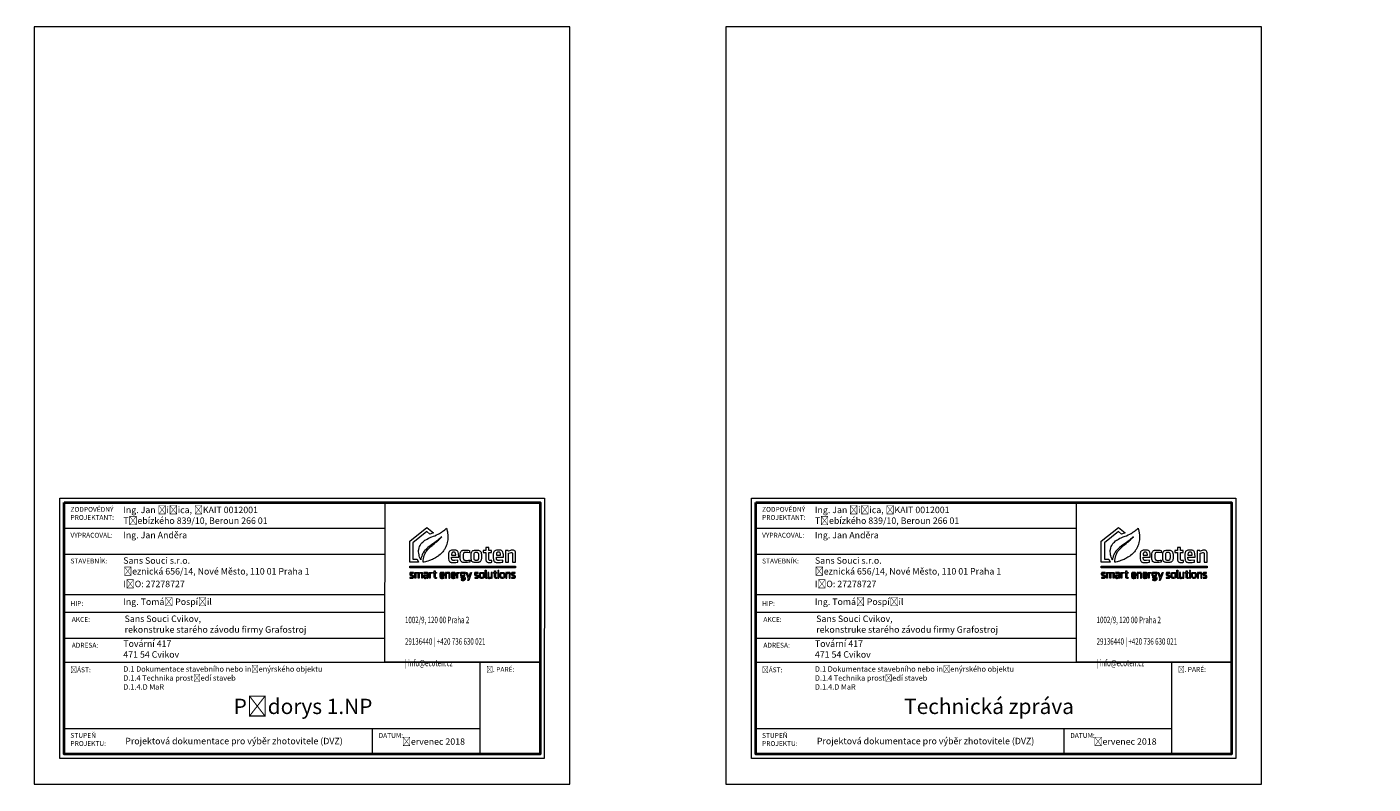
# Model space of a CAD drawing. Header units: millimetres. Extents: x 3562 to 283713, y 3930 to 33630.
# Tile 2 of 4: x 30394 to 83186, y 3930 to 33630. Entities that reach past the tile are written whole.
import ezdxf

# ---------------------------------------------------------------- set-up
doc = ezdxf.new("R2010")
doc.units = ezdxf.units.MM
doc.layers.add('AA_FORMÁTY NETISK', color=40, linetype='Continuous', plot=False)
for name, color, linetype, lineweight in [('AA_ROZPISKY', 7, 'Continuous', 15), ('AA_STUPEŇ DVZ', 4, 'Continuous', 15), ('AA_VÝKRES - NOVÝ STAV', 2, 'Continuous', 15)]:
    doc.layers.add(name, color=color, linetype=linetype, lineweight=lineweight)
doc.styles.get("Standard").update_dxf_attribs({"font": 'arial.ttf'})

# ---------------------------------------------------------------- blocks, each defined once
blk = doc.blocks.new('ecoten_logo_obrys')
at = {"lineweight": 5}
for points in [[(750, 1940), (899, 1620), (0, 1620), (0, 3760), (1740, 5160), (2420, 4610), (2057, 4478), (1740, 4740), (320, 3600), (320, 1940), (750, 1940)], [(3740, 5090), (3760, 5040), (3780, 4980), (3790, 4930), (3810, 4860), (3820, 4800), (3830, 4750), (3840, 4700), (3850, 4650), (3860, 4600), (3860, 4560), (3870, 4480), (3870, 4440), (3880, 4360), (3880, 4230), (3880, 4100), (3880, 4050), (3871, 3920), (3849, 3780), (3819, 3640), (3769, 3440), (3750, 3380), (3709, 3280), (3669, 3190), (3630, 3110), (3600, 3050), (3530, 2930), (3480, 2850), (3440, 2790), (3370, 2700), (3291, 2609), (3210, 2520), (3089, 2411), (2969, 2311), (2890, 2250), (2820, 2200), (2710, 2131), (2610, 2071), (2480, 1999), (2420, 1970), (2320, 1921), (2200, 1870), (2100, 1830), (2000, 1789), (1850, 1740), (1720, 1701), (1600, 1671), (1480, 1641), (1390, 1620), (1360, 1620), (1360, 1670), (1370, 1810), (1400, 2000), (1430, 2130), (1481, 2320), (1531, 2450), (1580, 2560), (1630, 2640), (1680, 2720), (1730, 2780), (1819, 2890), (1891, 2969), (1981, 3059), (2151, 3219), (2271, 3319), (2350, 3390), (2521, 3519), (2641, 3619), (2749, 3711), (2840, 3790), (2920, 3870), (3000, 3939), (3121, 4059), (3270, 4220), (3170, 4130), (3081, 4049), (2970, 3960), (2840, 3850), (2720, 3760), (2560, 3640), (2450, 3560), (2331, 3479), (2160, 3360), (2070, 3290), (1990, 3229), (1850, 3120), (1740, 3020), (1660, 2940), (1550, 2830), (1479, 2740), (1420, 2650), (1360, 2560), (1310, 2470), (1270, 2370), (1221, 2250), (1191, 2150), (1150, 2000), (1130, 1910), (1120, 1870), (1100, 1930), (1070, 2000), (1009, 2160), (979, 2270), (950, 2370), (920, 2540), (910, 2690), (910, 2830), (929, 2940), (959, 3080), (1010, 3220), (1059, 3330), (1131, 3450), (1180, 3520), (1241, 3590), (1331, 3679), (1461, 3789), (1549, 3861), (1640, 3920), (1761, 3989), (1900, 4060), (2030, 4121), (2140, 4170), (2240, 4210), (2410, 4269), (2550, 4320), (2730, 4400), (2890, 4481), (3030, 4559), (3130, 4619), (3220, 4671), (3290, 4720), (3380, 4780), (3440, 4830), (3560, 4920), (3650, 5000), (3740, 5090)], [(4260, 2140), (4980, 2140), (4980, 2240), (4971, 2420), (4961, 2530), (4931, 2650), (4891, 2720), (4850, 2770), (4770, 2820), (4700, 2840), (4640, 2850), (4580, 2860), (4510, 2860), (4340, 2860), (4260, 2851), (4190, 2830), (4110, 2800), (4060, 2760), (4020, 2720), (4000, 2680), (3980, 2630), (3961, 2540), (3950, 2470), (3950, 2420), (3950, 2340), (3950, 2120), (3950, 2030), (3960, 1970), (3979, 1850), (3990, 1810), (4010, 1770), (4040, 1720), (4070, 1690), (4120, 1650), (4170, 1630), (4230, 1610), (4300, 1600), (4560, 1600), (4680, 1611), (4820, 1631), (4910, 1640), (4910, 1840), (4590, 1812), (4440, 1809), (4390, 1820), (4360, 1830), (4330, 1850), (4310, 1870), (4300, 1890), (4290, 1910), (4280, 1940), (4260, 2020), (4260, 2140)], [(6090, 2820), (6090, 2600), (5910, 2619), (5780, 2630), (5590, 2630), (5540, 2620), (5500, 2590), (5480, 2560), (5460, 2480), (5450, 2410), (5450, 2040), (5460, 1980), (5480, 1930), (5500, 1890), (5530, 1860), (5570, 1840), (5610, 1830), (5670, 1820), (5850, 1820), (5970, 1830), (6100, 1839), (6100, 1650), (6010, 1629), (5880, 1611), (5760, 1600), (5490, 1600), (5410, 1610), (5350, 1630), (5290, 1660), (5260, 1680), (5220, 1720), (5190, 1770), (5160, 1840), (5139, 1930), (5130, 2070), (5130, 2100), (5130, 2410), (5140, 2480), (5160, 2610), (5180, 2660), (5200, 2700), (5230, 2750), (5260, 2780), (5310, 2810), (5360, 2830), (5400, 2840), (5460, 2850), (5550, 2861), (5660, 2861), (5810, 2850), (5950, 2840), (6040, 2829), (6090, 2820)], [(6240, 2060), (6240, 2410), (6250, 2520), (6270, 2610), (6290, 2660), (6310, 2700), (6340, 2740), (6380, 2780), (6430, 2810), (6500, 2830), (6600, 2849), (6940, 2849), (7010, 2840), (7070, 2820), (7120, 2800), (7150, 2780), (7200, 2730), (7230, 2690), (7250, 2650), (7270, 2580), (7280, 2530), (7290, 2480), (7301, 2320), (7301, 2140), (7291, 1990), (7280, 1900), (7260, 1830), (7240, 1780), (7210, 1730), (7180, 1700), (7150, 1670), (7090, 1640), (7030, 1620), (6980, 1610), (6910, 1600), (6630, 1600), (6550, 1610), (6480, 1630), (6430, 1650), (6390, 1670), (6330, 1720), (6300, 1780), (6280, 1830), (6270, 1870), (6260, 1910), (6250, 1980), (6240, 2060)], [(8810, 2140), (9530, 2140), (9530, 2240), (9521, 2420), (9511, 2530), (9481, 2650), (9441, 2720), (9400, 2770), (9320, 2820), (9250, 2840), (9190, 2850), (9130, 2860), (9060, 2860), (8890, 2860), (8810, 2851), (8740, 2830), (8660, 2800), (8610, 2760), (8570, 2720), (8550, 2680), (8530, 2630), (8511, 2540), (8500, 2470), (8500, 2420), (8500, 2340), (8500, 2120), (8500, 2030), (8510, 1970), (8529, 1850), (8540, 1810), (8560, 1770), (8590, 1720), (8620, 1690), (8670, 1650), (8720, 1630), (8780, 1610), (8850, 1600), (9110, 1600), (9230, 1611), (9370, 1631), (9460, 1640), (9460, 1840), (9140, 1812), (8990, 1809), (8940, 1820), (8910, 1830), (8880, 1850), (8860, 1870), (8850, 1890), (8840, 1910), (8830, 1940), (8810, 2020), (8810, 2140)], [(9740, 1620), (10060, 1620), (10060, 2540), (10210, 2589), (10320, 2610), (10370, 2610), (10410, 2600), (10430, 2580), (10440, 2560), (10440, 2550), (10440, 1620), (10764, 1620), (10764, 2590), (10740, 2680), (10710, 2740), (10660, 2790), (10610, 2820), (10560, 2840), (10520, 2850), (10320, 2850), (10240, 2830), (10160, 2800), (10040, 2750), (10030, 2770), (10020, 2800), (10010, 2830), (9740, 2830), (9740, 1620)], [(4260, 2350), (4680, 2350), (4680, 2400), (4670, 2480), (4660, 2550), (4640, 2590), (4610, 2620), (4590, 2630), (4570, 2640), (4540, 2650), (4400, 2650), (4370, 2640), (4330, 2620), (4310, 2600), (4290, 2580), (4280, 2550), (4270, 2510), (4260, 2440), (4260, 2350)], [(6710, 2660), (6820, 2660), (6860, 2650), (6910, 2630), (6940, 2600), (6960, 2560), (6970, 2520), (6980, 2470), (6990, 2360), (6990, 2090), (6981, 1990), (6970, 1940), (6950, 1880), (6930, 1850), (6900, 1830), (6860, 1810), (6820, 1800), (6720, 1800), (6680, 1810), (6640, 1830), (6610, 1850), (6590, 1870), (6570, 1910), (6560, 2000), (6551, 2130), (6551, 2330), (6560, 2460), (6570, 2530), (6580, 2570), (6600, 2600), (6620, 2620), (6650, 2640), (6670, 2650), (6710, 2660)], [(8810, 2350), (9230, 2350), (9230, 2400), (9220, 2480), (9210, 2550), (9190, 2590), (9160, 2620), (9140, 2630), (9120, 2640), (9090, 2650), (8950, 2650), (8920, 2640), (8880, 2620), (8860, 2600), (8840, 2580), (8830, 2550), (8820, 2510), (8810, 2440), (8810, 2350)], [(0, 1220), (10764, 1220), (10764, 1070), (0, 1070), (0, 1220)], [(30, 0), (290, 0), (320, 10), (340, 20), (360, 30), (390, 60), (400, 80), (410, 100), (410, 110), (410, 200), (400, 230), (380, 260), (360, 280), (330, 300), (270, 330), (220, 350), (170, 370), (140, 390), (120, 400), (100, 430), (100, 480), (110, 500), (140, 520), (240, 520), (350, 510), (380, 510), (380, 590), (280, 601), (140, 601), (90, 590), (70, 580), (50, 570), (40, 560), (20, 540), (10, 520), (0, 490), (0, 410), (10, 380), (20, 360), (40, 330), (70, 310), (100, 290), (150, 270), (220, 240), (260, 220), (290, 200), (300, 190), (310, 170), (310, 120), (300, 100), (280, 90), (250, 80), (110, 80), (30, 90), (30, 0)], [(520, 0), (520, 590), (600, 590), (610, 550), (660, 570), (720, 590), (800, 600), (850, 600), (900, 590), (930, 570), (940, 560), (1020, 580), (1070, 590), (1140, 600), (1200, 600), (1250, 590), (1280, 570), (1300, 540), (1310, 510), (1310, 0), (1220, 0), (1220, 470), (1210, 490), (1180, 510), (1120, 510), (1020, 491), (970, 480), (960, 470), (960, 0), (870, 0), (870, 480), (860, 500), (840, 510), (770, 510), (620, 470), (620, 0), (520, 0)], [(1450, 580), (1470, 500), (1610, 520), (1700, 520), (1730, 510), (1750, 500), (1760, 480), (1770, 460), (1770, 330), (1560, 330), (1530, 330), (1500, 320), (1480, 310), (1450, 290), (1430, 260), (1420, 230), (1420, 120), (1430, 80), (1440, 60), (1460, 30), (1480, 10), (1510, 0), (1540, -10), (1600, -10), (1650, 0), (1690, 10), (1760, 39), (1770, 40), (1780, 0), (1860, 0), (1860, 500), (1850, 530), (1840, 560), (1810, 580), (1790, 590), (1750, 600), (1580, 600), (1450, 580)], [(1770, 260), (1770, 130), (1620, 81), (1570, 80), (1540, 90), (1520, 120), (1510, 150), (1510, 210), (1540, 240), (1580, 260), (1770, 270), (1770, 260)], [(1990, 0), (1990, 590), (2080, 590), (2080, 550), (2130, 570), (2200, 590), (2260, 600), (2280, 600), (2280, 520), (2230, 510), (2160, 490), (2090, 470), (2080, 460), (2080, 0), (1990, 0)], [(2350, 510), (2350, 590), (2490, 590), (2490, 740), (2590, 740), (2590, 590), (2720, 590), (2720, 510), (2590, 510), (2590, 140), (2600, 100), (2620, 80), (2640, 70), (2740, 70), (2740, 0), (2680, -10), (2630, -10), (2580, 0), (2550, 10), (2510, 50), (2490, 120), (2490, 510), (2350, 510)], [(3160, 260), (3530, 260), (3530, 420), (3509, 510), (3490, 540), (3460, 570), (3390, 600), (3210, 600), (3170, 590), (3130, 570), (3100, 540), (3080, 490), (3070, 440), (3070, 160), (3090, 80), (3110, 40), (3150, 10), (3180, 0), (3240, -10), (3330, -10), (3500, 10), (3500, 80), (3400, 69), (3280, 69), (3220, 80), (3190, 100), (3170, 140), (3160, 180), (3160, 260)], [(3160, 340), (3160, 410), (3170, 460), (3190, 500), (3230, 520), (3270, 530), (3340, 530), (3390, 510), (3410, 490), (3430, 450), (3440, 420), (3440, 340), (3160, 340)], [(3640, 590), (3640, 0), (3740, 0), (3740, 470), (3840, 501), (3890, 510), (3960, 510), (3980, 500), (3990, 470), (3990, 0), (4090, 0), (4090, 500), (4070, 550), (4040, 580), (3990, 600), (3920, 600), (3850, 590), (3780, 570), (3730, 550), (3720, 590), (3640, 590)], [(4300, 260), (4670, 260), (4670, 420), (4649, 510), (4630, 540), (4600, 570), (4530, 600), (4350, 600), (4310, 590), (4270, 570), (4240, 540), (4220, 490), (4210, 440), (4210, 160), (4230, 80), (4250, 40), (4290, 10), (4320, 0), (4380, -10), (4470, -10), (4640, 10), (4640, 80), (4540, 69), (4420, 69), (4360, 80), (4330, 100), (4310, 140), (4300, 180), (4300, 260)], [(4300, 340), (4300, 410), (4310, 460), (4330, 500), (4370, 520), (4410, 530), (4480, 530), (4530, 510), (4550, 490), (4570, 450), (4580, 420), (4580, 340), (4300, 340)], [(4780, 0), (4780, 590), (4870, 590), (4870, 550), (4920, 570), (4990, 590), (5050, 600), (5070, 600), (5070, 520), (5020, 510), (4950, 490), (4880, 470), (4870, 460), (4870, 0), (4780, 0)], [(5670, 600), (5320, 600), (5260, 590), (5210, 570), (5180, 540), (5160, 510), (5150, 470), (5150, 330), (5170, 280), (5190, 260), (5210, 240), (5190, 220), (5190, 130), (5210, 90), (5240, 60), (5280, 50), (5490, 50), (5540, 30), (5570, -10), (5570, -30), (5570, -70), (5560, -90), (5540, -110), (5500, -130), (5330, -130), (5220, -121), (5220, -210), (5350, -219), (5500, -219), (5570, -200), (5620, -170), (5650, -130), (5670, -80), (5670, 20), (5650, 70), (5620, 100), (5570, 120), (5530, 130), (5320, 130), (5290, 140), (5280, 160), (5280, 200), (5300, 210), (5510, 210), (5570, 240), (5590, 260), (5610, 290), (5620, 340), (5620, 480), (5610, 520), (5680, 530), (5680, 600), (5670, 600)], [(5320, 520), (5470, 520), (5500, 510), (5520, 490), (5530, 460), (5530, 370), (5520, 330), (5490, 300), (5450, 290), (5320, 290), (5290, 300), (5270, 310), (5250, 330), (5240, 370), (5240, 460), (5260, 490), (5280, 510), (5320, 520)], [(5750, 590), (5860, 590), (6016, 109), (6172, 589), (6280, 589), (5998, -230), (5910, -230), (5980, 0), (5950, 0), (5750, 590)], [(6610, 0), (6870, 0), (6900, 10), (6920, 20), (6940, 30), (6970, 60), (6980, 80), (6990, 100), (6990, 110), (6990, 200), (6980, 230), (6960, 260), (6940, 280), (6910, 300), (6850, 330), (6800, 350), (6750, 370), (6720, 390), (6700, 400), (6680, 430), (6680, 480), (6690, 500), (6720, 520), (6820, 520), (6930, 510), (6960, 510), (6960, 590), (6860, 601), (6720, 601), (6670, 590), (6650, 580), (6630, 570), (6620, 560), (6600, 540), (6590, 520), (6580, 490), (6580, 410), (6590, 380), (6600, 360), (6620, 330), (6650, 310), (6680, 290), (6730, 270), (6800, 240), (6840, 220), (6870, 200), (6880, 190), (6890, 170), (6890, 120), (6880, 100), (6860, 90), (6830, 80), (6690, 80), (6610, 90), (6610, 0)], [(7090, 170), (7090, 420), (7110, 500), (7130, 540), (7160, 570), (7200, 590), (7260, 600), (7400, 600), (7450, 590), (7500, 570), (7530, 540), (7550, 500), (7560, 440), (7569, 370), (7569, 200), (7560, 130), (7540, 80), (7530, 60), (7490, 20), (7450, 0), (7370, -10), (7280, -10), (7210, 0), (7170, 20), (7140, 40), (7110, 90), (7090, 170)], [(7190, 200), (7190, 390), (7200, 450), (7210, 490), (7230, 510), (7280, 530), (7380, 530), (7420, 510), (7450, 480), (7460, 440), (7470, 380), (7470, 210), (7470, 170), (7450, 110), (7420, 90), (7380, 70), (7270, 70), (7240, 80), (7220, 100), (7200, 130), (7190, 200)], [(7850, -10), (7770, -10), (7730, 10), (7700, 50), (7690, 80), (7680, 130), (7680, 810), (7790, 810), (7790, 100), (7800, 70), (7820, 60), (7850, 60), (7850, -10)], [(8387, 1), (8387, 591), (8287, 591), (8287, 121), (8187, 90), (8137, 81), (8067, 81), (8047, 91), (8037, 121), (8037, 591), (7937, 591), (7937, 91), (7957, 41), (7987, 11), (8037, -9), (8107, -9), (8177, 1), (8247, 21), (8297, 41), (8307, 1), (8387, 1)], [(8480, 510), (8480, 590), (8620, 590), (8620, 740), (8720, 740), (8720, 590), (8850, 590), (8850, 510), (8720, 510), (8720, 140), (8730, 100), (8750, 80), (8770, 70), (8870, 70), (8870, 0), (8810, -10), (8760, -10), (8710, 0), (8680, 10), (8640, 50), (8620, 120), (8620, 510), (8480, 510)], [(8960, 710), (8980, 680), (9050, 680), (9070, 710), (9070, 770), (9050, 790), (8980, 790), (8960, 770), (8960, 710)], [(8970, 590), (8970, 0), (9060, 0), (9060, 590), (8970, 590)], [(9175, 170), (9175, 420), (9195, 500), (9215, 540), (9245, 570), (9285, 590), (9345, 600), (9485, 600), (9535, 590), (9585, 570), (9615, 540), (9635, 500), (9645, 440), (9654, 370), (9654, 200), (9645, 130), (9625, 80), (9615, 60), (9575, 20), (9535, 0), (9455, -10), (9365, -10), (9295, 0), (9255, 20), (9225, 40), (9195, 90), (9175, 170)], [(9275, 200), (9275, 390), (9285, 450), (9295, 490), (9315, 510), (9365, 530), (9465, 530), (9505, 510), (9535, 480), (9545, 440), (9555, 380), (9555, 210), (9555, 170), (9535, 110), (9505, 90), (9465, 70), (9355, 70), (9325, 80), (9305, 100), (9285, 130), (9275, 200)], [(9770, 590), (9770, 0), (9870, 0), (9870, 470), (9970, 501), (10020, 510), (10090, 510), (10110, 500), (10120, 470), (10120, 0), (10220, 0), (10220, 500), (10200, 550), (10170, 580), (10120, 600), (10050, 600), (9980, 590), (9910, 570), (9860, 550), (9850, 590), (9770, 590)], [(10360, 0), (10620, 0), (10650, 10), (10670, 20), (10690, 30), (10720, 60), (10730, 80), (10740, 100), (10740, 110), (10740, 200), (10730, 230), (10710, 260), (10690, 280), (10660, 300), (10600, 330), (10550, 350), (10500, 370), (10470, 390), (10450, 400), (10430, 430), (10430, 480), (10440, 500), (10470, 520), (10570, 520), (10680, 510), (10710, 510), (10710, 590), (10610, 601), (10470, 601), (10420, 590), (10400, 580), (10380, 570), (10370, 560), (10350, 540), (10340, 520), (10330, 490), (10330, 410), (10340, 380), (10350, 360), (10370, 330), (10400, 310), (10430, 290), (10480, 270), (10550, 240), (10590, 220), (10620, 200), (10630, 190), (10640, 170), (10640, 120), (10630, 100), (10610, 90), (10580, 80), (10440, 80), (10360, 90), (10360, 0)]]:
    blk.add_lwpolyline(points, dxfattribs=at)
blk.add_lwpolyline([(8270, 1800), (8170, 1800), (8120, 1810), (8090, 1830), (8070, 1850), (8050, 1900), (8050, 2620), (8320, 2620), (8320, 2830), (8050, 2830), (8050, 3130), (7730, 3130), (7730, 2830), (7460, 2830), (7460, 2620), (7730, 2620), (7730, 1960), (7740, 1880), (7750, 1830), (7770, 1770), (7790, 1730), (7840, 1680), (7880, 1650), (7920, 1630), (7980, 1610), (8050, 1600), (8230, 1600), (8300, 1610), (8350, 1620), (8350, 1810)], close=True, dxfattribs=at)

msp = doc.modelspace()

# ---------------------------------------------------------------- linework, layer by layer
at = {"layer": 'AA_FORMÁTY NETISK', "color": 7, "lineweight": 5}
for points in [[(30684, 3930), (51684, 3930), (51684, 33630), (30684, 33630)], [(57807, 3930), (78807, 3930), (78807, 33630), (57807, 33630)]]:
    msp.add_lwpolyline(points, close=True, dxfattribs=at)
at = {"layer": 'AA_ROZPISKY', "color": 7, "lineweight": 20}
for p, q in [((31854, 13968), (44436, 13967)), ((58977, 13968), (71559, 13967)), ((31854, 12955), (44436, 12953)), ((31854, 12955), (44436, 12953)), ((58977, 12954), (71559, 12953)), ((58977, 12954), (71559, 12953)), ((31854, 11371), (44436, 11370)), ((58977, 11371), (71559, 11370)), ((31906, 10670), (44436, 10669)), ((59029, 10670), (71559, 10669)), ((31906, 9657), (44436, 9656)), ((59029, 9657), (71559, 9656)), ((31854, 8711), (50516, 8709)), ((58977, 8711), (77639, 8709)), ((31853, 6115), (48161, 6113)), ((43939, 6113), (43939, 5100)), ((58976, 6114), (75284, 6113)), ((71062, 6113), (71062, 5100))]:
    msp.add_line(p, q, dxfattribs=at)
at = {"layer": 'AA_ROZPISKY', "color": 7}
for p, q in [((48161, 8710), (48161, 5100)), ((75284, 8709), (75284, 5099))]:
    msp.add_line(p, q, dxfattribs=at)
at = {"layer": 'AA_ROZPISKY', "color": 7, "lineweight": 20}
for points in [[(31685, 15150), (50685, 15148), (50684, 4930), (31684, 4932)], [(44437, 14980), (50517, 14979), (50516, 8709), (44436, 8710)], [(58808, 15150), (77808, 15148), (77807, 4930), (58807, 4932)], [(71559, 14980), (77639, 14979), (77639, 8709), (71559, 8710)]]:
    msp.add_lwpolyline(points, close=True, dxfattribs=at)
at = {"layer": 'AA_ROZPISKY', "color": 7, "lineweight": 40}
for points in [[(31854, 14981), (50517, 14979), (50516, 5099), (31853, 5101)], [(58977, 14981), (77639, 14979), (77639, 5099), (58976, 5101)]]:
    msp.add_lwpolyline(points, close=True, dxfattribs=at)

# ---------------------------------------------------------------- block references
at = {"layer": 'AA_ROZPISKY', "color": 7, "xscale": 0.3858279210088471, "yscale": 0.3858279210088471, "zscale": 0.3858279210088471, "rotation": 359.994372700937}
for p in [(45404, 12004), (72527, 12004)]:
    msp.add_blockref('ecoten_logo_obrys', p, dxfattribs=at)

# ---------------------------------------------------------------- texts
at = {"layer": 'AA_ROZPISKY', "color": 7, "rotation": 359.9944}
for s, width, heights, insert, char_height, attachment_point in [('{\\fArial|b0|i1|c238|p34;ZODPOVĚDNÝ PROJEKTANT:}', 53.33, [0], (32101, 14801), 190, 1), ('\\pt5320;Ing. Jan Řičica, ČKAIT 0012001\\PTřebízkého 839/10, Beroun 266 01', 8282.2, [0], (34173, 14812), 253.33, 1), ('{\\fArial|b0|i1|c238|p34;ZODPOVĚDNÝ PROJEKTANT:}', 53.33, [0], (59224, 14801), 190, 1), ('\\pt5320;Ing. Jan Řičica, ČKAIT 0012001\\PTřebízkého 839/10, Beroun 266 01', 8282.2, [0], (61296, 14812), 253.33, 1), ('{\\fArial|b0|i1|c238|p34;VYPRACOVAL:}', 1241.72, [0], (32101, 13787), 190, 1), ('\\pt5320;Ing. Jan Anděra', 3078.78, [0], (34173, 13825), 253.33, 1), ('{\\fArial|b0|i1|c238|p34;VYPRACOVAL:}', 1241.72, [0], (59224, 13787), 190, 1), ('\\pt5320;Ing. Jan Anděra', 3078.78, [0], (61296, 13824), 253.33, 1), ('{\\fArial|b0|i1|c238|p34;STAVEBNÍK:}', 1241.72, [0], (32101, 12774), 190, 1), ('\\pt5320;{\\fArial|b1|i0|c238|p34;Sans Souci s.r.o.\\P}Řeznická 656/14, Nové Město, 110 01 Praha 1', 8102.13, [0], (34174, 12826), 253.33, 1), ('{\\fArial|b0|i1|c238|p34;STAVEBNÍK:}', 1241.72, [0], (59224, 12774), 190, 1), ('\\pt5320;{\\fArial|b1|i0|c238|p34;Sans Souci s.r.o.\\P}Řeznická 656/14, Nové Město, 110 01 Praha 1', 8102.13, [0], (61297, 12826), 253.33, 1), ('\\pt5320;IČO: 27278727', 6355.46, [0], (34174, 11907), 253.33, 1), ('\\pt5320;IČO: 27278727', 6355.46, [0], (61296, 11907), 253.33, 1), ('{\\fArial|b0|i1|c238|p34;HIP:}', 1241.72, [0], (32101, 11109), 190, 1), ('\\pt5320;Ing. Tomáš Pospíšil', 4843.31, [0], (34173, 11210), 253.33, 1), ('{\\fArial|b0|i1|c238|p34;HIP:}', 1241.72, [0], (59224, 11109), 190, 1), ('\\pt5320;Ing. Tomáš Pospíšil', 4843.31, [0], (61296, 11210), 253.33, 1), ('\\pi521.67;{\\W0.7;\\C256;Lublaňská 1002/9, 120 00 Praha 2\\P\\pi490.88,t3024.2,3277.6;IČO: 29136440 | +420 736 630 021\\P\\pi613.42,t3146.8,5933.4;www.ecoten.cz | info@ecoten.cz\\H1.0805x; }', 4800, [0], (18097, 10918), 253.33, 1), ('\\pt5320;{\\fArial|b1|i0|c238|p34;Sans Souci Cvikov,\\Prekonstruke starého závodu firmy Grafostroj}', 12443.64, [4005], (34225, 10542), 253.33, 1), ('\\pi521.67;{\\W0.7;\\C256;Lublaňská 1002/9, 120 00 Praha 2\\P\\pi490.88,t3024.2,3277.6;IČO: 29136440 | +420 736 630 021\\P\\pi613.42,t3146.8,5933.4;www.ecoten.cz | info@ecoten.cz\\H1.0805x; }', 4800, [0], (45220, 10918), 253.33, 1), ('\\pt5320;{\\fArial|b1|i0|c238|p34;Sans Souci Cvikov,\\Prekonstruke starého závodu firmy Grafostroj}', 12443.64, [4005], (61348, 10542), 253.33, 1), ('\\pi521.67;{\\W0.7;\\C256;Lublaňská 1002/9, 120 00 Praha 2\\P\\pi490.88,t3024.2,3277.6;IČO: 29136440 | +420 736 630 021\\P\\pi613.42,t3146.8,5933.4;www.ecoten.cz | info@ecoten.cz\\H1.0805x; }', 4800, [0], (72343, 10918), 253.33, 1), ('{\\fArial|b0|i1|c238|p34;AKCE:}', 1241.72, [0], (32153, 10484), 190, 1), ('{\\fArial|b0|i1|c238|p34;AKCE:}', 1241.72, [0], (59276, 10484), 190, 1), ('\\pt5320;Tovární 417 \\P471 54 Cvikov', 6355.46, [0], (34174, 9564), 253.33, 1), ('\\pt5320;Tovární 417 \\P471 54 Cvikov', 6355.46, [0], (61296, 9564), 253.33, 1), ('{\\fArial|b0|i1|c238|p34;ADRESA:}', 1241.72, [0], (32153, 9471), 190, 1), ('{\\fArial|b0|i1|c238|p34;ADRESA:}', 1241.72, [0], (59275, 9471), 190, 1), ('{\\fArial|b0|i1|c238|p34;ČÁST: }', 565.93, [0], (32100, 8505), 190, 1), ('{\\H0.83333x;D.1 Dokumentace stavebního nebo inženýrského objektu\\PD.1.4 Technika prostředí staveb\\PD.1.4.D MaR}', 9345.46, [0], (34173, 8550), 253.33, 1), ('{\\fArial|b0|i1|c238|p34;Č. PARÉ:}', 1241.72, [0], (48408, 8524), 190, 1), ('{\\fArial|b0|i1|c238|p34;ČÁST: }', 565.93, [0], (59223, 8505), 190, 1), ('{\\H0.83333x;D.1 Dokumentace stavebního nebo inženýrského objektu\\PD.1.4 Technika prostředí staveb\\PD.1.4.D MaR}', 9345.46, [0], (61296, 8550), 253.33, 1), ('{\\fArial|b0|i1|c238|p34;Č. PARÉ:}', 1241.72, [0], (75531, 8523), 190, 1), ('{\\fArial|b0|i1|c238|p34;STUPEŇ\\PPROJEKTU:}', 399.27, [0], (32100, 5934), 190, 1), ('{\\fArial|b0|i1|c238|p34;DATUM:}', 1241.72, [0], (44186, 5933), 190, 1), ('{\\fArial|b0|i1|c238|p34;STUPEŇ\\PPROJEKTU:}', 399.27, [0], (59223, 5933), 190, 1), ('{\\fArial|b0|i1|c238|p34;DATUM:}', 1241.72, [0], (71309, 5933), 190, 1), ('\\pt1773.3,5320;červenec 2018', 3017.68, [0], (47573, 5725), 253.33, 3), ('\\pt1773.3,5320;červenec 2018', 3017.68, [0], (74696, 5725), 253.33, 3)]:
    msp.add_mtext_dynamic_manual_height_columns(s, width=width, gutter_width=150, heights=heights, dxfattribs=dict(at, insert=insert, char_height=char_height, attachment_point=attachment_point))
at = {"layer": 'AA_STUPEŇ DVZ', "color": 7, "char_height": 253.33, "attachment_point": 1, "rotation": 359.9944}
for insert in [(34252, 5746), (61374, 5746)]:
    msp.add_mtext_dynamic_manual_height_columns('{\\fArial|b0|i0|c238|p34;Projektová dokumentace pro výběr zhotovitele (DVZ)}', width=9348.1, gutter_width=150, heights=[0], dxfattribs=dict(at, insert=insert))
at = {"layer": 'AA_VÝKRES - NOVÝ STAV', "color": 7, "char_height": 600, "attachment_point": 3, "rotation": 359.9944}
for s, width, insert in [('\\pt12600,13200;{\\fArial|b1|i0|c238|p34;Půdorys 1.NP}', 7103.64, (43943, 7278)), ('\\pt12600,13200;{\\fArial|b1|i0|c238|p34;Technická zpráva}', 8933.18, (71455, 7278))]:
    msp.add_mtext_dynamic_manual_height_columns(s, width=width, gutter_width=150, heights=[0], dxfattribs=dict(at, insert=insert))

doc.saveas('drawing.dxf')
